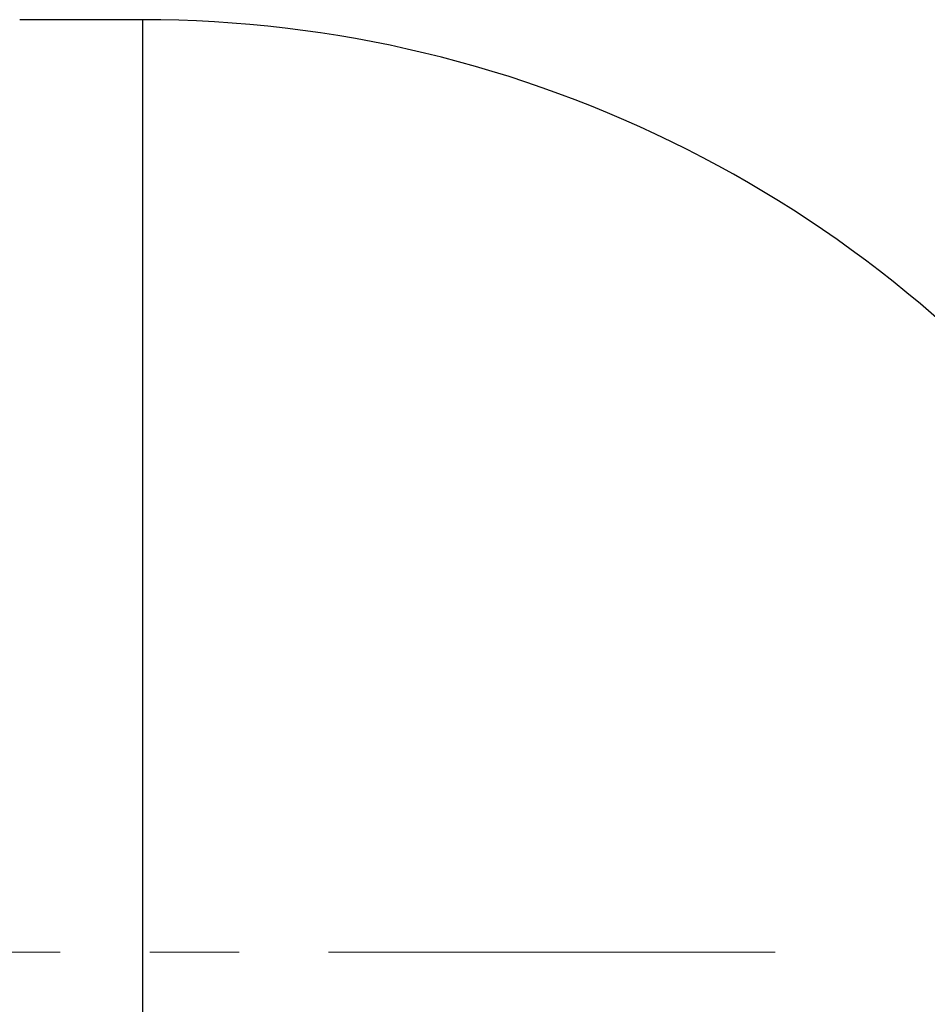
# Model space of a CAD drawing. Header units: millimetres. Extents: x 0 to 420, y 0 to 297.
# Tile 15 of 18: x 175 to 201, y 147 to 175. Entities that reach past the tile are written whole.
import ezdxf

# ---------------------------------------------------------------- set-up
doc = ezdxf.new("R2010")
doc.units = ezdxf.units.MM
doc.linetypes.add('CENTERX2', pattern=[20.32, 12.7, -2.54, 2.54, -2.54])

msp = doc.modelspace()

# ---------------------------------------------------------------- linework, layer by layer
at = {"color": 7, "linetype": 'Continuous', "lineweight": 25}
msp.add_line((178.579, 175.053), (175.079, 175.053), dxfattribs=at)
at = {"color": 1, "linetype": 'Continuous', "lineweight": 25}
for p, q in [((178.579, 148.553), (178.579, 175.053)), ((178.579, 122.053), (178.579, 148.553))]:
    msp.add_line(p, q, dxfattribs=at)
at = {"color": 7, "linetype": 'CENTERX2', "lineweight": 18}
msp.add_line((196.554, 148.553), (33.079, 148.553), dxfattribs=at)
at = {"color": 7, "linetype": 'Continuous', "lineweight": 25}
msp.add_arc((178.579, 140.772), 34.281, 36.3475, 90, dxfattribs=at)

doc.saveas('drawing.dxf')
